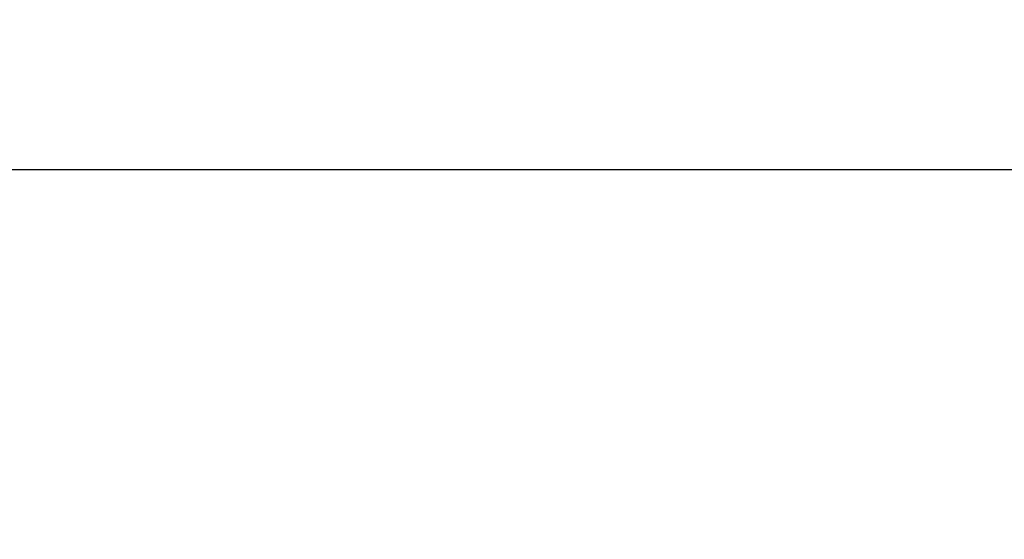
# Model space of a CAD drawing. Header units: millimetres. Extents: x 5 to 418, y 2 to 292.
# Tile 40 of 55: x 100 to 130, y 248 to 264. Entities that reach past the tile are written whole.
import ezdxf

# ---------------------------------------------------------------- set-up
doc = ezdxf.new("R2010")
doc.units = ezdxf.units.MM
doc.layers.add('SLD-0', color=7, linetype='Continuous')
doc.styles.add('SLDTEXTSTYLE0', font='TXT', dxfattribs={"width": 0.605})
doc.dimstyles.new('SLDDIMSTYLE0', dxfattribs={"dimtxt": 3.5, "dimasz": 3.302, "dimexe": 0, "dimexo": 0.0625, "dimgap": 0.875, "dimtad": 1, "dimlfac": 3, "dimrnd": 1e-09, "dimzin": 12, "dimdsep": 46, "dimtxsty": 'SLDTEXTSTYLE0', "dimsah": 1, "dimcen": 0.09, "dimadec": 0, "dimazin": 3, "dimtfac": 1, "dimtofl": 0, "dimtmove": 0, "dimatfit": 3, "dimfxl": 1, "dimfrac": 2, "dimtolj": 1, "dimtzin": 12, "dimarcsym": 0})

# ---------------------------------------------------------------- blocks, each defined once
blk = doc.blocks.new('_D')
at = {"layer": 'SLD-0', "color": 7}
for p, q in [((45.911, 228.039), (45.911, 260.1)), ((138.244, 228.039), (138.244, 260.1)), ((45.911, 259.1), (138.244, 259.1))]:
    blk.add_line(p, q, dxfattribs=at)
for points in [[(45.911, 259.1), (49.213, 258.592), (49.213, 259.608)], [(138.244, 259.1), (134.942, 259.608), (134.942, 258.592)]]:
    blk.add_solid(points, dxfattribs=at)
at = {"layer": 'SLD-0', "color": 7, "insert": (88.067, 263.612), "char_height": 3.5, "attachment_point": 1, "style": 'SLDTEXTSTYLE0'}
blk.add_mtext('277', dxfattribs=at)

msp = doc.modelspace()

# ---------------------------------------------------------------- dimensions: what is measured, and where the dimension line sits
at = {"layer": 'SLD-0', "color": 7}
dim = msp.add_linear_dim(base=(138.2438, 259.0998), p1=(45.9106, 228.0389), p2=(138.2438, 228.0389), dimstyle='SLDDIMSTYLE0', dxfattribs=at)
dim.commit()
dim.dimension.update_dxf_attribs({"geometry": '_D', "text_midpoint": (92.0772, 259.0998), "dimtype": 160})

doc.saveas('drawing.dxf')
